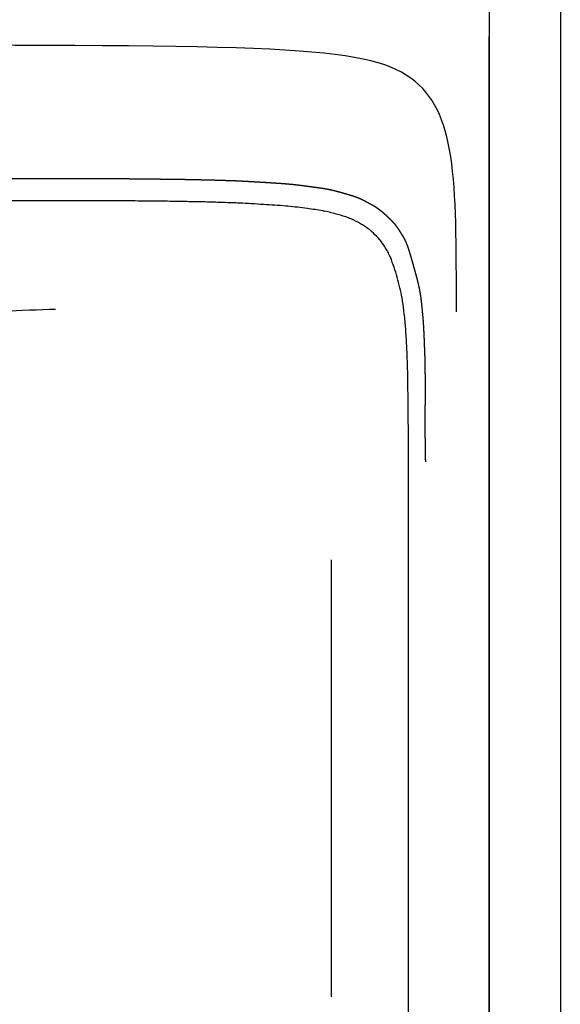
# Model space of a CAD drawing. Header units: millimetres. Extents: x -429 to 783, y -778 to 171.
# Tile 153 of 219: x 309.52 to 318.88, y -404.12 to -387.08. Entities that reach past the tile are written whole.
import ezdxf

# ---------------------------------------------------------------- set-up
doc = ezdxf.new("R2010")
doc.units = ezdxf.units.MM
doc.layers.get('0').update_dxf_attribs({"true_color": 0x000000})

msp = doc.modelspace()

# ---------------------------------------------------------------- linework, layer by layer
at = {"linetype": 'Continuous', "lineweight": -3}
for points, degree, knots in [([(318.88, -361.251), (318.88, -363.223), (318.88, -367.34), (318.88, -374.497), (318.88, -381.663), (318.88, -388.349), (318.88, -393.897), (318.88, -399.013), (318.88, -403.431), (318.88, -406.915), (318.88, -410.568), (318.88, -415.64), (318.88, -422.325), (318.88, -430.781), (318.88, -442.019), (318.88, -450.607), (318.88, -456.167)], 3, [3504.442419, 3504.442419, 3504.442419, 3504.442419, 3560.689945, 3616.937484, 3673.185023, 3701.308793, 3729.432563, 3757.556332, 3771.618217, 3785.680102, 3799.741987, 3813.803871, 3841.927641, 3870.051411, 3898.17518, 3949.971119, 3949.971119, 3949.971119, 3949.971119]), ([(309.325, -389.829), (309.358, -389.829), (309.391, -389.829), (309.424, -389.829), (309.456, -389.829), (309.488, -389.829), (309.52, -389.829)], 2, [-1588.148143, -1588.148143, -1588.148143, -1587.148143, -1587.148143, -1586.148143, -1586.148143, -1585.156193, -1585.156193, -1585.156193]), ([(309.52, -389.829), (309.552, -389.829), (309.583, -389.829), (309.615, -389.829), (309.646, -389.829)], 2, [-1585.156193, -1585.156193, -1585.156193, -1584.156886, -1584.156886, -1583.156886, -1583.156886, -1583.156886]), ([(309.646, -389.829), (309.677, -389.829), (309.708, -389.829), (309.738, -389.828), (309.769, -389.828), (309.799, -389.828), (309.83, -389.828), (309.86, -389.828), (309.89, -389.828), (309.92, -389.828), (309.95, -389.828), (309.98, -389.828), (310.01, -389.828), (310.04, -389.828), (310.07, -389.828), (310.1, -389.828), (310.13, -389.829), (310.16, -389.829), (310.19, -389.829), (310.22, -389.829), (310.249, -389.829), (310.279, -389.829), (310.308, -389.829), (310.338, -389.829), (310.367, -389.829), (310.396, -389.829), (310.425, -389.829), (310.453, -389.829), (310.482, -389.829), (310.51, -389.829), (310.538, -389.829), (310.566, -389.829), (310.593, -389.829), (310.621, -389.829), (310.648, -389.829), (310.675, -389.83), (310.702, -389.83), (310.729, -389.83), (310.756, -389.83), (310.783, -389.83), (310.809, -389.83), (310.836, -389.83), (310.863, -389.83), (310.889, -389.83), (310.916, -389.831), (310.942, -389.831), (310.969, -389.831), (310.996, -389.831), (311.022, -389.831), (311.049, -389.831), (311.075, -389.831), (311.101, -389.831), (311.128, -389.832), (311.154, -389.832), (311.18, -389.832), (311.205, -389.832), (311.231, -389.832), (311.257, -389.832), (311.282, -389.833), (311.308, -389.833), (311.333, -389.833), (311.357, -389.833), (311.382, -389.833), (311.407, -389.833), (311.431, -389.834), (311.455, -389.834), (311.479, -389.834), (311.503, -389.834), (311.527, -389.835), (311.551, -389.835), (311.574, -389.835), (311.598, -389.835), (311.621, -389.835), (311.645, -389.836), (311.668, -389.836), (311.692, -389.836), (311.715, -389.836), (311.738, -389.837), (311.762, -389.837)], 2, [-1583.156886, -1583.156886, -1583.156886, -1582.156886, -1582.156886, -1581.156886, -1581.156886, -1580.156886, -1580.156886, -1579.156886, -1579.156886, -1578.156886, -1578.156886, -1577.156886, -1577.156886, -1576.156886, -1576.156886, -1575.156886, -1575.156886, -1574.156886, -1574.156886, -1573.156886, -1573.156886, -1572.156886, -1572.156886, -1571.156886, -1571.156886, -1570.156886, -1570.156886, -1569.156886, -1569.156886, -1568.156886, -1568.156886, -1567.156886, -1567.156886, -1566.156886, -1566.156886, -1565.156886, -1565.156886, -1564.156886, -1564.156886, -1563.156886, -1563.156886, -1562.156886, -1562.156886, -1561.156886, -1561.156886, -1560.156886, -1560.156886, -1559.156886, -1559.156886, -1558.156886, -1558.156886, -1557.156886, -1557.156886, -1556.156886, -1556.156886, -1555.156886, -1555.156886, -1554.156886, -1554.156886, -1553.156886, -1553.156886, -1552.156886, -1552.156886, -1551.156886, -1551.156886, -1550.156886, -1550.156886, -1549.156886, -1549.156886, -1548.156886, -1548.156886, -1547.156886, -1547.156886, -1546.156886, -1546.156886, -1545.156886, -1545.156886, -1544.156886, -1544.156886, -1544.156886]), ([(311.762, -389.837), (311.786, -389.837), (311.809, -389.838), (311.833, -389.838), (311.856, -389.838), (311.879, -389.839), (311.902, -389.839), (311.925, -389.839), (311.948, -389.839), (311.971, -389.84), (311.993, -389.84), (312.016, -389.84), (312.038, -389.84), (312.06, -389.841), (312.082, -389.841), (312.104, -389.841), (312.126, -389.841), (312.147, -389.842), (312.169, -389.842), (312.19, -389.842), (312.211, -389.843), (312.232, -389.843), (312.253, -389.843), (312.273, -389.844), (312.294, -389.844), (312.315, -389.844), (312.335, -389.845), (312.356, -389.845), (312.376, -389.845), (312.397, -389.846), (312.417, -389.846), (312.437, -389.847), (312.458, -389.847), (312.478, -389.847), (312.499, -389.848), (312.519, -389.848), (312.539, -389.848), (312.559, -389.849), (312.58, -389.849), (312.6, -389.849), (312.62, -389.85)], 2, [-1544.156886, -1544.156886, -1544.156886, -1543.106886, -1543.106886, -1542.056886, -1542.056886, -1541.006886, -1541.006886, -1539.956886, -1539.956886, -1538.906886, -1538.906886, -1537.856886, -1537.856886, -1536.806886, -1536.806886, -1535.756886, -1535.756886, -1534.706886, -1534.706886, -1533.656886, -1533.656886, -1532.606886, -1532.606886, -1531.556886, -1531.556886, -1530.506886, -1530.506886, -1529.456886, -1529.456886, -1528.406886, -1528.406886, -1527.356886, -1527.356886, -1526.306886, -1526.306886, -1525.256886, -1525.256886, -1524.206886, -1524.206886, -1523.156886, -1523.156886, -1523.156886]), ([(312.62, -389.85), (312.639, -389.85), (312.659, -389.851), (312.679, -389.851), (312.698, -389.851), (312.717, -389.852), (312.737, -389.852), (312.756, -389.853), (312.774, -389.853), (312.793, -389.854), (312.812, -389.854), (312.83, -389.855), (312.848, -389.855), (312.866, -389.856), (312.884, -389.856), (312.902, -389.857), (312.92, -389.857), (312.938, -389.858), (312.956, -389.858), (312.974, -389.859), (312.991, -389.859), (313.009, -389.86), (313.027, -389.86), (313.045, -389.861), (313.063, -389.862), (313.081, -389.862), (313.099, -389.863), (313.117, -389.863), (313.135, -389.864), (313.154, -389.865), (313.173, -389.865), (313.192, -389.866), (313.212, -389.867), (313.232, -389.867), (313.253, -389.868), (313.274, -389.869), (313.295, -389.87), (313.317, -389.871), (313.34, -389.872), (313.363, -389.873), (313.387, -389.875), (313.412, -389.876), (313.436, -389.877), (313.462, -389.879), (313.488, -389.88), (313.514, -389.882), (313.54, -389.883), (313.568, -389.885), (313.595, -389.886), (313.622, -389.888), (313.65, -389.89), (313.678, -389.891), (313.706, -389.893), (313.735, -389.895), (313.763, -389.896), (313.791, -389.898), (313.82, -389.9), (313.848, -389.902), (313.876, -389.903), (313.905, -389.905), (313.933, -389.907), (313.961, -389.909), (313.988, -389.911), (314.016, -389.912), (314.043, -389.914), (314.07, -389.916), (314.097, -389.918), (314.123, -389.92), (314.148, -389.922), (314.173, -389.925), (314.198, -389.927), (314.222, -389.929), (314.246, -389.931), (314.269, -389.934), (314.292, -389.936), (314.315, -389.939), (314.337, -389.941), (314.358, -389.944), (314.38, -389.946), (314.401, -389.949), (314.422, -389.952), (314.443, -389.954), (314.464, -389.957), (314.485, -389.96), (314.505, -389.963), (314.526, -389.965), (314.547, -389.968), (314.567, -389.971), (314.588, -389.974), (314.609, -389.977), (314.63, -389.98), (314.65, -389.982), (314.671, -389.985), (314.691, -389.988), (314.712, -389.991), (314.732, -389.994), (314.752, -389.997), (314.771, -390), (314.791, -390.004), (314.81, -390.007), (314.829, -390.01), (314.847, -390.014), (314.865, -390.017), (314.883, -390.02), (314.9, -390.024), (314.917, -390.028), (314.934, -390.031), (314.95, -390.035), (314.966, -390.039), (314.981, -390.043), (314.997, -390.047), (315.012, -390.051), (315.027, -390.055), (315.042, -390.059), (315.057, -390.063), (315.072, -390.067), (315.087, -390.071), (315.102, -390.075), (315.117, -390.079), (315.132, -390.084), (315.147, -390.088), (315.162, -390.092), (315.177, -390.096), (315.192, -390.101), (315.207, -390.105), (315.222, -390.109), (315.237, -390.114)], 2, [-1523.156886, -1523.156886, -1523.156886, -1522.156886, -1522.156886, -1521.156886, -1521.156886, -1520.156886, -1520.156886, -1519.156886, -1519.156886, -1518.156886, -1518.156886, -1517.156886, -1517.156886, -1516.156886, -1516.156886, -1515.156886, -1515.156886, -1514.156886, -1514.156886, -1513.156886, -1513.156886, -1512.156886, -1512.156886, -1511.156886, -1511.156886, -1510.156886, -1510.156886, -1509.156886, -1509.156886, -1508.156886, -1508.156886, -1507.156886, -1507.156886, -1506.156886, -1506.156886, -1505.156886, -1505.156886, -1504.156886, -1504.156886, -1503.156886, -1503.156886, -1502.156886, -1502.156886, -1501.156886, -1501.156886, -1500.156886, -1500.156886, -1499.156886, -1499.156886, -1498.156886, -1498.156886, -1497.156886, -1497.156886, -1496.156886, -1496.156886, -1495.156886, -1495.156886, -1494.156886, -1494.156886, -1493.156886, -1493.156886, -1492.156886, -1492.156886, -1491.156886, -1491.156886, -1490.156886, -1490.156886, -1489.156886, -1489.156886, -1488.156886, -1488.156886, -1487.156886, -1487.156886, -1486.156886, -1486.156886, -1485.156886, -1485.156886, -1484.156886, -1484.156886, -1483.156886, -1483.156886, -1482.156886, -1482.156886, -1481.156886, -1481.156886, -1480.156886, -1480.156886, -1479.156886, -1479.156886, -1478.156886, -1478.156886, -1477.156886, -1477.156886, -1476.156886, -1476.156886, -1475.156886, -1475.156886, -1474.156886, -1474.156886, -1473.156886, -1473.156886, -1472.156886, -1472.156886, -1471.156886, -1471.156886, -1470.156886, -1470.156886, -1469.156886, -1469.156886, -1468.156886, -1468.156886, -1467.156886, -1467.156886, -1466.156886, -1466.156886, -1465.156886, -1465.156886, -1464.156886, -1464.156886, -1463.156886, -1463.156886, -1462.156886, -1462.156886, -1461.156886, -1461.156886, -1460.156886, -1460.156886, -1460.156886]), ([(310.481, -390.215), (310.469, -390.215), (310.457, -390.215), (310.445, -390.215), (310.3, -390.215), (310.156, -390.215), (310.011, -390.215)], 3, [-1532.491703, -1532.491703, -1532.491703, -1532.491703, -1532.130381, -1532.130381, -1532.130381, -1527.783197, -1527.783197, -1527.783197, -1527.783197]), ([(315.237, -390.114), (315.243, -390.116), (315.249, -390.118), (315.263, -390.123), (315.278, -390.127), (315.293, -390.132), (315.307, -390.137), (315.321, -390.142), (315.335, -390.147), (315.349, -390.152), (315.363, -390.157), (315.376, -390.162), (315.389, -390.167)], 2, [-1460.156886, -1460.156886, -1460.156886, -1459.156886, -1459.156886, -1458.156886, -1458.156886, -1457.156886, -1457.156886, -1456.156886, -1456.156886, -1455.156886, -1455.156886, -1454.156886, -1454.156886, -1454.156886]), ([(315.389, -390.167), (315.401, -390.173), (315.414, -390.178), (315.426, -390.184), (315.438, -390.189), (315.45, -390.195), (315.462, -390.201), (315.473, -390.206), (315.485, -390.212), (315.496, -390.218), (315.507, -390.224), (315.518, -390.23), (315.529, -390.236), (315.54, -390.242), (315.551, -390.248), (315.562, -390.254), (315.573, -390.26), (315.584, -390.265), (315.595, -390.271), (315.606, -390.277), (315.617, -390.283), (315.628, -390.29), (315.639, -390.296), (315.649, -390.302), (315.66, -390.308), (315.67, -390.315), (315.68, -390.321), (315.691, -390.328), (315.701, -390.334), (315.711, -390.341), (315.721, -390.348), (315.73, -390.355), (315.74, -390.362)], 2, [-1454.156886, -1454.156886, -1454.156886, -1453.156886, -1453.156886, -1452.156886, -1452.156886, -1451.156886, -1451.156886, -1450.156886, -1450.156886, -1449.156886, -1449.156886, -1448.156886, -1448.156886, -1447.156886, -1447.156886, -1446.156886, -1446.156886, -1445.156886, -1445.156886, -1444.156886, -1444.156886, -1443.156886, -1443.156886, -1442.156886, -1442.156886, -1441.156886, -1441.156886, -1440.156886, -1440.156886, -1439.156886, -1439.156886, -1438.156886, -1438.156886, -1438.156886]), ([(313.324, -390.257), (313.297, -390.256), (313.269, -390.255), (313.241, -390.253), (313.166, -390.25), (313.091, -390.248), (313.016, -390.245)], 3, [-1560.94134, -1560.94134, -1560.94134, -1560.94134, -1560.105697, -1560.105697, -1560.105697, -1557.850902, -1557.850902, -1557.850902, -1557.850902]), ([(314.165, -390.311), (314.154, -390.31), (314.142, -390.309), (314.13, -390.308), (314.004, -390.297), (313.869, -390.288), (313.741, -390.281)], 3, [-1569.400456, -1569.400456, -1569.400456, -1569.400456, -1569.045438, -1569.045438, -1569.045438, -1565.128734, -1565.128734, -1565.128734, -1565.128734]), ([(314.797, -390.397), (314.786, -390.395), (314.776, -390.393), (314.766, -390.391), (314.68, -390.375), (314.587, -390.362), (314.5, -390.35)], 3, [-1575.862908, -1575.862908, -1575.862908, -1575.862908, -1575.536584, -1575.536584, -1575.536584, -1572.801148, -1572.801148, -1572.801148, -1572.801148]), ([(315.74, -390.362), (315.747, -390.368), (315.755, -390.375), (315.764, -390.382), (315.774, -390.389), (315.783, -390.397), (315.792, -390.404), (315.801, -390.412), (315.81, -390.419), (315.819, -390.427), (315.828, -390.435), (315.836, -390.443), (315.845, -390.451)], 2, [-1438.156886, -1438.156886, -1438.156886, -1437.156886, -1437.156886, -1436.156886, -1436.156886, -1435.156886, -1435.156886, -1434.156886, -1434.156886, -1433.156886, -1433.156886, -1432.156886, -1432.156886, -1432.156886]), ([(315.226, -390.517), (315.221, -390.515), (315.215, -390.513), (315.21, -390.511), (315.151, -390.489), (315.087, -390.471), (315.025, -390.453)], 3, [-1580.532778, -1580.532778, -1580.532778, -1580.532778, -1580.339608, -1580.339608, -1580.339608, -1578.297612, -1578.297612, -1578.297612, -1578.297612]), ([(315.845, -390.451), (315.853, -390.458), (315.862, -390.466), (315.87, -390.474), (315.879, -390.482), (315.887, -390.49), (315.895, -390.498), (315.904, -390.505), (315.912, -390.513), (315.92, -390.521), (315.928, -390.529), (315.936, -390.537), (315.945, -390.545), (315.953, -390.553), (315.96, -390.561), (315.968, -390.569), (315.976, -390.577), (315.984, -390.586), (315.991, -390.594), (315.998, -390.602), (316.006, -390.611), (316.013, -390.62), (316.02, -390.629), (316.027, -390.638), (316.034, -390.647), (316.04, -390.656), (316.047, -390.665), (316.054, -390.675), (316.06, -390.684), (316.067, -390.694), (316.073, -390.703), (316.079, -390.713), (316.086, -390.723), (316.092, -390.733), (316.098, -390.742)], 2, [-1432.156886, -1432.156886, -1432.156886, -1431.156886, -1431.156886, -1430.156886, -1430.156886, -1429.156886, -1429.156886, -1428.156886, -1428.156886, -1427.156886, -1427.156886, -1426.156886, -1426.156886, -1425.156886, -1425.156886, -1424.156886, -1424.156886, -1423.156886, -1423.156886, -1422.156886, -1422.156886, -1421.156886, -1421.156886, -1420.156886, -1420.156886, -1419.156886, -1419.156886, -1418.156886, -1418.156886, -1417.156886, -1417.156886, -1416.156886, -1416.156886, -1415.156886, -1415.156886, -1415.156886]), ([(315.842, -391.014), (315.817, -390.975), (315.79, -390.935), (315.76, -390.899), (315.757, -390.894), (315.753, -390.889), (315.749, -390.885)], 3, [-1589.983791, -1589.983791, -1589.983791, -1589.983791, -1588.211598, -1588.211598, -1588.211598, -1587.984943, -1587.984943, -1587.984943, -1587.984943]), ([(316.098, -390.742), (316.104, -390.753), (316.111, -390.763), (316.117, -390.773), (316.123, -390.783), (316.129, -390.793), (316.136, -390.803), (316.142, -390.813), (316.148, -390.823), (316.155, -390.834), (316.161, -390.844), (316.167, -390.856), (316.174, -390.867)], 2, [-1415.156886, -1415.156886, -1415.156886, -1414.156886, -1414.156886, -1413.156886, -1413.156886, -1412.156886, -1412.156886, -1411.156886, -1411.156886, -1410.156886, -1410.156886, -1409.156886, -1409.156886, -1409.156886]), ([(316.174, -390.867), (316.18, -390.88), (316.187, -390.892), (316.193, -390.906), (316.2, -390.919), (316.206, -390.935), (316.213, -390.95), (316.219, -390.967), (316.226, -390.984), (316.233, -391.002), (316.24, -391.021), (316.247, -391.042), (316.253, -391.062), (316.26, -391.084), (316.267, -391.106), (316.274, -391.129), (316.281, -391.152), (316.288, -391.176), (316.295, -391.201), (316.303, -391.225), (316.31, -391.25), (316.317, -391.275), (316.324, -391.3), (316.331, -391.325), (316.338, -391.351), (316.345, -391.376), (316.352, -391.401), (316.359, -391.426), (316.366, -391.451), (316.372, -391.475), (316.379, -391.5), (316.385, -391.524), (316.392, -391.548), (316.398, -391.571), (316.404, -391.595), (316.41, -391.617), (316.415, -391.64), (316.421, -391.662), (316.426, -391.684), (316.43, -391.706), (316.435, -391.727), (316.439, -391.747), (316.443, -391.767)], 2, [-1409.156886, -1409.156886, -1409.156886, -1408.156886, -1408.156886, -1407.156886, -1407.156886, -1406.156886, -1406.156886, -1405.156886, -1405.156886, -1404.156886, -1404.156886, -1403.156886, -1403.156886, -1402.156886, -1402.156886, -1401.156886, -1401.156886, -1400.156886, -1400.156886, -1399.156886, -1399.156886, -1398.156886, -1398.156886, -1397.156886, -1397.156886, -1396.156886, -1396.156886, -1395.156886, -1395.156886, -1394.156886, -1394.156886, -1393.156886, -1393.156886, -1392.156886, -1392.156886, -1391.156886, -1391.156886, -1390.156886, -1390.156886, -1389.156886, -1389.156886, -1388.156886, -1388.156886, -1388.156886]), ([(315.937, -391.191), (315.936, -391.19), (315.935, -391.188), (315.935, -391.186), (315.906, -391.121), (315.881, -391.074), (315.842, -391.014)], 3, [-1592.591956, -1592.591956, -1592.591956, -1592.591956, -1592.520545, -1592.520545, -1592.520545, -1589.983791, -1589.983791, -1589.983791, -1589.983791]), ([(316.14, -391.896), (316.119, -391.78), (316.09, -391.659), (316.057, -391.543), (316.057, -391.542), (316.056, -391.54), (316.056, -391.539)], 3, [-1602.556499, -1602.556499, -1602.556499, -1602.556499, -1597.524303, -1597.524303, -1597.524303, -1597.473566, -1597.473566, -1597.473566, -1597.473566]), ([(316.179, -392.17), (316.171, -392.096), (316.162, -392.028), (316.15, -391.955), (316.147, -391.935), (316.144, -391.916), (316.14, -391.896)], 3, [-1606.38412, -1606.38412, -1606.38412, -1606.38412, -1603.386589, -1603.386589, -1603.386589, -1602.556499, -1602.556499, -1602.556499, -1602.556499]), ([(316.443, -391.767), (316.445, -391.78), (316.447, -391.793), (316.45, -391.812), (316.454, -391.832), (316.457, -391.851), (316.46, -391.869), (316.462, -391.887), (316.465, -391.905), (316.467, -391.923), (316.469, -391.94), (316.471, -391.957), (316.473, -391.975), (316.475, -391.991), (316.477, -392.008), (316.478, -392.025), (316.48, -392.041), (316.482, -392.057), (316.483, -392.074), (316.485, -392.09), (316.487, -392.107), (316.488, -392.123), (316.49, -392.139), (316.491, -392.156), (316.493, -392.172), (316.495, -392.189), (316.496, -392.205), (316.498, -392.222), (316.499, -392.239), (316.5, -392.256), (316.502, -392.273), (316.503, -392.291), (316.504, -392.308), (316.505, -392.326), (316.507, -392.344), (316.508, -392.362), (316.509, -392.38), (316.51, -392.398), (316.511, -392.417), (316.512, -392.436), (316.513, -392.454), (316.514, -392.473), (316.515, -392.492), (316.515, -392.511), (316.516, -392.53), (316.517, -392.549), (316.518, -392.568), (316.519, -392.587), (316.52, -392.606), (316.52, -392.626), (316.521, -392.645), (316.522, -392.664), (316.523, -392.683), (316.524, -392.702), (316.524, -392.721), (316.525, -392.741), (316.526, -392.76), (316.526, -392.78), (316.527, -392.799), (316.528, -392.819), (316.528, -392.839)], 2, [-1388.156886, -1388.156886, -1388.156886, -1387.156886, -1387.156886, -1386.156886, -1386.156886, -1385.156886, -1385.156886, -1384.156886, -1384.156886, -1383.156886, -1383.156886, -1382.156886, -1382.156886, -1381.156886, -1381.156886, -1380.156886, -1380.156886, -1379.156886, -1379.156886, -1378.156886, -1378.156886, -1377.156886, -1377.156886, -1376.156886, -1376.156886, -1375.156886, -1375.156886, -1374.156886, -1374.156886, -1373.156886, -1373.156886, -1372.156886, -1372.156886, -1371.156886, -1371.156886, -1370.156886, -1370.156886, -1369.156886, -1369.156886, -1368.156886, -1368.156886, -1367.156886, -1367.156886, -1366.156886, -1366.156886, -1365.156886, -1365.156886, -1364.156886, -1364.156886, -1363.156886, -1363.156886, -1362.156886, -1362.156886, -1361.156886, -1361.156886, -1360.156886, -1360.156886, -1359.156886, -1359.156886, -1358.156886, -1358.156886, -1358.156886]), ([(316.528, -392.839), (316.53, -392.867), (316.531, -392.895), (316.532, -392.916), (316.532, -392.937), (316.533, -392.958), (316.533, -392.98), (316.534, -393.002), (316.534, -393.023), (316.535, -393.045), (316.535, -393.067), (316.535, -393.09), (316.536, -393.112), (316.536, -393.135), (316.536, -393.157), (316.537, -393.18), (316.537, -393.202), (316.537, -393.225), (316.538, -393.247), (316.538, -393.27), (316.538, -393.293), (316.538, -393.315), (316.539, -393.338), (316.539, -393.361), (316.539, -393.384), (316.539, -393.407), (316.539, -393.43), (316.539, -393.453), (316.539, -393.477), (316.539, -393.5), (316.539, -393.523)], 2, [-1358.156886, -1358.156886, -1358.156886, -1356.803069, -1356.803069, -1355.803069, -1355.803069, -1354.803069, -1354.803069, -1353.803069, -1353.803069, -1352.803069, -1352.803069, -1351.803069, -1351.803069, -1350.803069, -1350.803069, -1349.803069, -1349.803069, -1348.803069, -1348.803069, -1347.803069, -1347.803069, -1346.803069, -1346.803069, -1345.803069, -1345.803069, -1344.803069, -1344.803069, -1343.803069, -1343.803069, -1342.817676, -1342.817676, -1342.817676]), ([(316.24, -393.364), (316.239, -393.259), (316.237, -393.154), (316.234, -393.049), (316.233, -393.041), (316.233, -393.033), (316.233, -393.025)], 3, [-1622.993661, -1622.993661, -1622.993661, -1622.993661, -1618.613335, -1618.613335, -1618.613335, -1618.269816, -1618.269816, -1618.269816, -1618.269816]), ([(316.539, -393.523), (316.538, -393.586), (316.538, -393.648), (316.538, -393.674), (316.538, -393.7), (316.537, -393.727), (316.537, -393.753), (316.536, -393.795), (316.535, -393.836)], 2, [-1342.817676, -1342.817676, -1342.817676, -1341.817676, -1341.817676, -1340.817676, -1340.817676, -1339.817676, -1339.817676, -1338.817676, -1338.817676, -1338.817676]), ([(316.535, -393.836), (316.535, -393.864), (316.535, -393.891), (316.535, -393.919), (316.535, -393.947), (316.535, -393.975), (316.534, -394.003)], 2, [-1338.817676, -1338.817676, -1338.817676, -1337.817676, -1337.817676, -1336.817676, -1336.817676, -1335.817676, -1335.817676, -1335.817676]), ([(316.534, -394.003), (316.535, -394.045), (316.535, -394.087), (316.535, -394.142), (316.535, -394.196)], 2, [-1335.817676, -1335.817676, -1335.817676, -1334.817676, -1334.817676, -1333.817676, -1333.817676, -1333.817676]), ([(316.535, -394.196), (316.536, -394.208), (316.536, -394.221), (316.536, -394.246), (316.537, -394.271), (316.537, -394.295), (316.537, -394.319)], 2, [-1333.817676, -1333.817676, -1333.817676, -1333.338802, -1333.338802, -1332.338802, -1332.338802, -1331.338802, -1331.338802, -1331.338802]), ([(316.537, -394.319), (316.538, -394.349), (316.538, -394.38), (316.539, -394.4), (316.539, -394.419), (316.54, -394.438), (316.54, -394.457), (316.54, -394.495), (316.541, -394.533)], 2, [-1331.338802, -1331.338802, -1331.338802, -1330.974277, -1330.974277, -1329.974277, -1329.974277, -1328.974277, -1328.974277, -1327.974277, -1327.974277, -1327.974277]), ([(316.541, -394.533), (316.541, -394.55), (316.541, -394.566), (316.542, -394.582), (316.542, -394.598), (316.542, -394.614), (316.542, -394.63), (316.542, -394.646), (316.542, -394.662), (316.543, -394.696), (316.543, -394.731)], 2, [-1327.974277, -1327.974277, -1327.974277, -1326.974277, -1326.974277, -1325.974277, -1325.974277, -1324.974277, -1324.974277, -1323.974277, -1323.974277, -1322.974277, -1322.974277, -1322.974277]), ([(314.916, -403.986), (314.916, -402.584), (314.916, -399.467), (314.916, -397.445), (314.916, -396.426)], 3, [0.504974, 0.504974, 0.504974, 0.504974, 1, 1.796606, 1.796606, 1.796606, 1.796606]), ([(316.253, -399.574), (316.253, -399.441), (316.253, -399.308), (316.253, -399.174), (316.253, -399.173), (316.253, -399.172), (316.253, -399.171)], 3, [-1710.402131, -1710.402131, -1710.402131, -1710.402131, -1704.751457, -1704.751457, -1704.751457, -1704.70828, -1704.70828, -1704.70828, -1704.70828])]:
    msp.add_open_spline(points, degree=degree, knots=knots, dxfattribs=at)
for points in [[(317.651, -400.531), (317.651, -392.804), (317.651, -389.193), (317.651, -386.787)], [(317.644, -387.38), (317.644, -389.785), (317.644, -393.396), (317.644, -401.124)], [(316.29, -388.094), (315.498, -387.525), (313.915, -387.525), (306.28, -387.525)], [(317.081, -392.139), (317.081, -389.801), (317.081, -388.663), (316.29, -388.094)], [(309.521, -390.215), (309.344, -390.216), (309.168, -390.216), (308.991, -390.216)], [(310.011, -390.215), (309.847, -390.215), (309.684, -390.215), (309.521, -390.215)], [(310.915, -390.216), (310.771, -390.216), (310.626, -390.215), (310.481, -390.215)], [(311.331, -390.218), (311.193, -390.217), (311.054, -390.217), (310.915, -390.216)], [(311.713, -390.221), (311.586, -390.22), (311.458, -390.219), (311.331, -390.218)], [(312.078, -390.225), (311.956, -390.224), (311.834, -390.223), (311.713, -390.221)], [(312.411, -390.231), (312.3, -390.229), (312.189, -390.227), (312.078, -390.225)], [(312.729, -390.237), (312.623, -390.235), (312.517, -390.233), (312.411, -390.231)], [(313.016, -390.245), (312.92, -390.243), (312.824, -390.24), (312.729, -390.237)], [(313.741, -390.281), (313.605, -390.272), (313.461, -390.264), (313.324, -390.257)], [(314.5, -390.35), (314.387, -390.335), (314.28, -390.322), (314.165, -390.311)], [(315.025, -390.453), (314.948, -390.431), (314.877, -390.412), (314.797, -390.397)], [(315.385, -390.593), (315.333, -390.565), (315.283, -390.539), (315.226, -390.517)], [(315.524, -390.676), (315.48, -390.645), (315.433, -390.619), (315.385, -390.593)], [(315.643, -390.776), (315.606, -390.742), (315.567, -390.707), (315.524, -390.676)], [(315.749, -390.885), (315.716, -390.846), (315.681, -390.812), (315.643, -390.776)], [(316.056, -391.539), (316.024, -391.427), (315.985, -391.304), (315.937, -391.191)], [(310.139, -392.094), (308.988, -392.14), (307.541, -392.185), (305.714, -392.221)], [(316.203, -392.428), (316.196, -392.341), (316.188, -392.257), (316.179, -392.17)], [(316.221, -392.719), (316.216, -392.623), (316.21, -392.524), (316.203, -392.428)], [(316.233, -393.025), (316.23, -392.923), (316.226, -392.821), (316.221, -392.719)], [(316.245, -393.719), (316.244, -393.601), (316.242, -393.483), (316.24, -393.364)], [(316.247, -393.915), (316.247, -393.85), (316.246, -393.784), (316.245, -393.719)], [(316.249, -394.108), (316.248, -394.044), (316.248, -393.979), (316.247, -393.915)], [(316.251, -394.475), (316.251, -394.352), (316.25, -394.23), (316.249, -394.108)], [(316.251, -394.527), (316.251, -394.51), (316.251, -394.492), (316.251, -394.475)], [(316.252, -394.725), (316.252, -394.659), (316.251, -394.593), (316.251, -394.527)], [(316.251, -394.949), (316.251, -394.874), (316.252, -394.799), (316.252, -394.725)], [(316.251, -395.184), (316.25, -395.106), (316.25, -395.028), (316.251, -394.949)], [(316.251, -395.423), (316.251, -395.343), (316.251, -395.263), (316.251, -395.184)], [(316.251, -395.674), (316.251, -395.59), (316.251, -395.507), (316.251, -395.423)], [(316.251, -395.932), (316.251, -395.846), (316.251, -395.76), (316.251, -395.674)], [(316.252, -396.203), (316.252, -396.113), (316.251, -396.022), (316.251, -395.932)], [(316.252, -396.481), (316.252, -396.389), (316.252, -396.296), (316.252, -396.203)], [(316.252, -396.775), (316.252, -396.677), (316.252, -396.579), (316.252, -396.481)], [(316.252, -397.076), (316.252, -396.976), (316.252, -396.875), (316.252, -396.775)], [(316.252, -397.393), (316.252, -397.288), (316.252, -397.182), (316.252, -397.076)], [(316.253, -397.719), (316.252, -397.611), (316.252, -397.502), (316.252, -397.393)], [(316.253, -398.063), (316.253, -397.949), (316.253, -397.834), (316.253, -397.719)], [(316.253, -398.416), (316.253, -398.299), (316.253, -398.181), (316.253, -398.063)], [(316.253, -398.789), (316.253, -398.665), (316.253, -398.541), (316.253, -398.416)], [(316.253, -399.171), (316.253, -399.044), (316.253, -398.916), (316.253, -398.789)], [(316.253, -399.95), (316.253, -399.825), (316.253, -399.7), (316.253, -399.574)], [(316.253, -400.199), (316.253, -400.116), (316.253, -400.033), (316.253, -399.95)], [(316.253, -400.417), (316.253, -400.344), (316.253, -400.271), (316.253, -400.199)], [(316.253, -400.64), (316.253, -400.566), (316.253, -400.491), (316.253, -400.417)], [(317.651, -426.625), (317.651, -420.103), (317.651, -408.259), (317.651, -400.531)], [(316.253, -400.867), (316.253, -400.791), (316.253, -400.716), (316.253, -400.64)], [(316.253, -401.099), (316.253, -401.022), (316.253, -400.944), (316.253, -400.867)], [(316.253, -401.334), (316.253, -401.256), (316.253, -401.177), (316.253, -401.099)], [(317.644, -401.124), (317.644, -408.852), (317.644, -420.697), (317.644, -427.218)], [(316.253, -401.576), (316.253, -401.495), (316.253, -401.415), (316.253, -401.334)], [(316.253, -401.82), (316.253, -401.739), (316.253, -401.657), (316.253, -401.576)], [(316.253, -402.071), (316.253, -401.987), (316.253, -401.904), (316.253, -401.82)], [(316.253, -402.325), (316.253, -402.24), (316.253, -402.156), (316.253, -402.071)], [(316.253, -402.585), (316.253, -402.498), (316.253, -402.412), (316.253, -402.325)], [(316.253, -402.849), (316.253, -402.761), (316.253, -402.673), (316.253, -402.585)], [(316.253, -403.119), (316.253, -403.029), (316.253, -402.939), (316.253, -402.849)], [(316.253, -403.392), (316.253, -403.301), (316.253, -403.21), (316.253, -403.119)], [(316.253, -403.673), (316.253, -403.579), (316.253, -403.486), (316.253, -403.392)], [(316.253, -403.956), (316.253, -403.862), (316.253, -403.767), (316.253, -403.673)], [(316.253, -404.247), (316.253, -404.15), (316.253, -404.053), (316.253, -403.956)]]:
    msp.add_open_spline(points, degree=3, dxfattribs=at)

doc.saveas('drawing.dxf')
